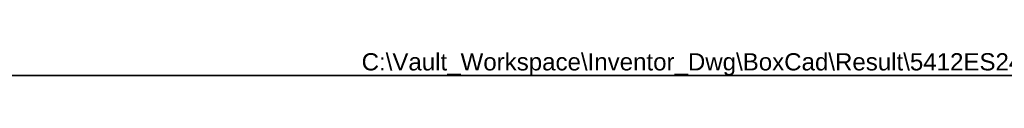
# Model space of a CAD drawing. Header units: inches. Extents: x 0 to 192, y -11 to 125.
# Tile 7 of 13: x 48.85 to 108.21, y 123.31 to 124.79. Entities that reach past the tile are written whole.
import ezdxf

# ---------------------------------------------------------------- set-up
doc = ezdxf.new("R2010")
doc.units = ezdxf.units.IN
doc.header["$LTSCALE"] = 11.537764
doc.header["$MEASUREMENT"] = 0
doc.layers.get('0').update_dxf_attribs({"lineweight": 25})
doc.layers.add('Sketch Geometry(ANSI)', color=7, linetype='Continuous', lineweight=25)
doc.layers.add('Symbols(ANSI)', color=7, linetype='Continuous', lineweight=25)
doc.styles.add('Current-ANSI', font='arial.ttf')

# ---------------------------------------------------------------- blocks, each defined once
blk = doc.blocks.new('Borders 1_EXM - B (Inch)')
at = {"layer": 'Sketch Geometry(ANSI)', "linetype": 'Continuous', "lineweight": 35}
blk.add_line((16.3979, 10.6915), (0.5229, 10.6915), dxfattribs=at)
at = {"layer": 'Symbols(ANSI)', "color": 7, "style": 'Current-ANSI'}
blk.add_attdef('FILENAME_AND_PATH_001', (6.0203, 10.7181), '', height=0.09, dxfattribs=at)

msp = doc.modelspace()

# ---------------------------------------------------------------- block references
at = {"xscale": 11.53776408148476, "yscale": 11.53776408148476, "zscale": 11.53776408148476}
msp.add_blockref('Borders 1_EXM - B (Inch)', (0, 0), dxfattribs=at).add_auto_attribs({'FILENAME_AND_PATH_001': 'C:\\Vault_Workspace\\Inventor_Dwg\\BoxCad\\Result\\5412ES242416\\5412ES242416.idw'})

doc.saveas('drawing.dxf')
